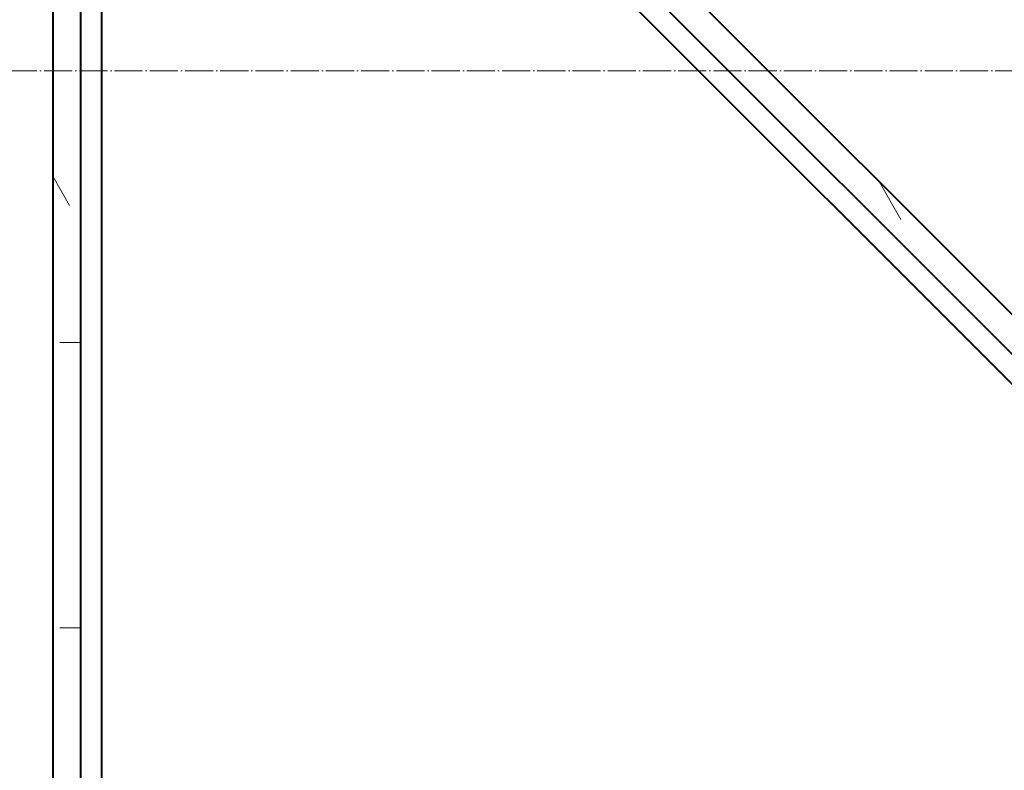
# Model space of a CAD drawing. Header units: millimetres. Extents: x -290 to 116110, y -2975 to 80225.
# Tile 94 of 247: x 40917 to 41618, y 54763 to 55298. Entities that reach past the tile are written whole.
import ezdxf

# ---------------------------------------------------------------- set-up
doc = ezdxf.new("R2010")
doc.units = ezdxf.units.MM
doc.linetypes.add('ADSK_Линия сетки', pattern=[25, 20, -2.5, 0, -2.5])
for name, color, linetype, lineweight in [('Оси', 7, 'Continuous', 9), ('Стены разрез', 7, 'Continuous', 40), ('Стены штриховка', 7, 'Continuous', 40)]:
    doc.layers.add(name, color=color, linetype=linetype, lineweight=lineweight)
pattern_1 = [(0, (0, 0), (406.4, 101.6), [33.528, -271.272, 33.528, -271.272, -1625.6]), (0, (0, 0), (406.4, 101.6), [-609.6, 33.528, -576.072, 33.528, -271.272, -711.2]), (0, (0, 0), (406.4, 101.6), [-1524, 33.528, -169.672, 33.528, -474.472]), (120, (152.4, 50.8), (-291.188181, 301.1527241), [33.528, -271.272, 33.528, -271.272, -1625.6]), (120, (152.4, 50.8), (-291.188181, 301.1527241), [-609.6, 33.528, -576.072, 33.528, -271.272, -711.2]), (120, (152.4, 50.8), (-291.188181, 301.1527241), [-1524, 33.528, -169.672, 33.528, -474.472]), (240, (203.2, 254), (-115.211819, -402.7527241), [33.528, -271.272, 33.528, -271.272, -1625.6]), (240, (203.2, 254), (-115.211819, -402.7527241), [-609.6, 33.528, -576.072, 33.528, -271.272, -711.2]), (240, (203.2, 254), (-115.211819, -402.7527241), [-1524, 33.528, -169.672, 33.528, -474.472])]

# ---------------------------------------------------------------- blocks, each defined once
blk = doc.blocks.new('135_SLK_GD_AR_rvt-1-B2_-11_400__На лист секция 4_-11_400')
at = {"layer": 'Стены разрез', "lineweight": 9, "true_color": 0xaaaaaa}
h = blk.add_hatch(dxfattribs=at)
h.set_pattern_fill('FP_5', color=253, style=0, pattern_type=2)
h.set_pattern_definition(pattern_1)
h.paths.add_polyline_path([(-13091588.98, -9246289.5), (-13091574.84, -9246275.36), (-13094659.66, -9243190.53), (-13094659.66, -9243218.81), (-13092142.38, -9245736.1)])
h = blk.add_hatch(dxfattribs=at)
h.set_pattern_fill('FP_5', color=253, style=0, pattern_type=2)
h.set_pattern_definition(pattern_1)
h.paths.add_polyline_path([(-13094639.66, -9244748.71), (-13094639.66, -9243238.81), (-13094659.66, -9243218.81), (-13094659.66, -9244748.71)])
at = {"layer": 'Стены разрез', "color": 253, "true_color": 0xaaaaaa}
for p, q in [((-13091574.84, -9246275.36), (-13094659.66, -9243190.53)), ((-13094659.66, -9243240.03), (-13094659.66, -9244748.71)), ((-13094624.66, -9243275.03), (-13091599.59, -9246300.11)), ((-13094624.66, -9244748.71), (-13094624.66, -9243275.03))]:
    blk.add_line(p, q, dxfattribs=at)
at = {"layer": 'Стены штриховка', "color": 253, "true_color": 0xaaaaaa}
for p, q in [((-13094639.66, -9243238.81), (-13091588.98, -9246289.5)), ((-13094639.66, -9244748.71), (-13094639.66, -9243260.03))]:
    blk.add_line(p, q, dxfattribs=at)
blk = doc.blocks.new('A$Cc005853f')
at = {"layer": 'Оси', "color": 253, "linetype": 'ADSK_Линия сетки', "true_color": 0xaaaaaa}
blk.add_line((96019.69, 54339.45), (2670.94, 54339.45), dxfattribs=at)
at = {"lineweight": 5}
blk.add_blockref('135_SLK_GD_AR_rvt-1-B2_-11_400__На лист секция 4_-11_400', (13133512.77, 9298039.75), dxfattribs=at)

msp = doc.modelspace()

# ---------------------------------------------------------------- block references
msp.add_blockref('A$Cc005853f', (2087, 921.73))

doc.saveas('drawing.dxf')
